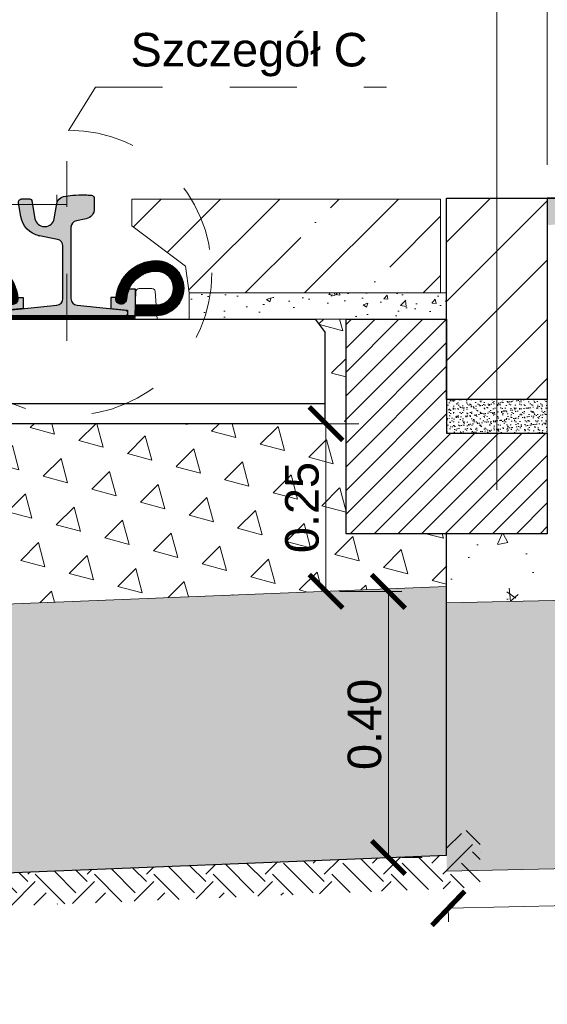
# Model space of a CAD drawing. Header units: feet. Extents: x 210.7 to 255.4, y -209.3 to -191.9.
# Tile 22 of 25: x 242.2 to 243, y -196.1 to -194.7. Entities that reach past the tile are written whole.
import ezdxf
from ezdxf.enums import TextEntityAlignment as Align

# ---------------------------------------------------------------- set-up
doc = ezdxf.new("R2010")
doc.units = ezdxf.units.FT
doc.header["$MEASUREMENT"] = 0
doc.header["$PDMODE"] = 34
doc.linetypes.add('DASHDOT2', pattern=[12.7, 6.35, -3.175, 0, -3.175])
doc.linetypes.add('DASHED2', pattern=[0.375, 0.25, -0.125])
for name, color, linetype, lineweight in [('Beton', 8, 'Continuous', 15), ('BETON kresk', 8, 'Continuous', 9), ('Geowłóknina', 160, 'Continuous', 30), ('Kruszywo stabilizacja cem', 58, 'Continuous', 15), ('M_PRZEKROJE CZERWONE', 1, 'Continuous', 40), ('M_szczegóły_hatch', 251, 'Continuous', 9), ('M_szczegóły_projektowane', 1, 'Continuous', 15), ('Miesz_niezw', 251, 'Continuous', 9), ('Mieszanka_niezw_0_315', 44, 'Continuous', 15), ('Opis', 7, 'Continuous', 15), ('Opis (wydruk czarny)', 7, 'Continuous', 15), ('oś-szyny', 1, 'DASHDOT2', 0), ('Podkład', 7, 'Continuous', 30), ('Podlew ciągły z poliuretanu', 1, 'Continuous', 9), ('Podsypka cementowo-piaskowa', 251, 'Continuous', 15), ('Podłoże gruntowe', 7, 'Continuous', 13), ('płyta EPT', 35, 'Continuous', 20), ('Sb3', 7, 'Continuous', 15), ('sb4', 7, 'Continuous', 15), ('Wymiar', 7, 'Continuous', 15)]:
    doc.layers.add(name, color=color, linetype=linetype, lineweight=lineweight)
for name, color, linetype in [('beton obram', 7, 'Continuous'), ('L-ka', 7, 'Continuous'), ('NAW-BITUM', 7, 'Continuous'), ('Podkadka sprężysta', 1, 'Continuous'), ('Szyna', 7, 'Continuous')]:
    doc.layers.add(name, color=color, linetype=linetype)
doc.layers.add('brudnopis', color=50, linetype='Continuous', lineweight=30, plot=False)
doc.styles.add('Opis_1_25', font='arial.ttf', dxfattribs={"height": 0.05})
doc.dimstyles.new('1_25_DK$0', dxfattribs={"dimtxt": 0.05, "dimasz": 0.05, "dimexe": 0.02, "dimexo": 0.05, "dimgap": 0.01, "dimtad": 1, "dimdec": 3, "dimzin": 3, "dimdsep": 46, "dimtxsty": 'Opis_1_25', "dimblk": 'ARCHTICK', "dimcen": 0.05, "dimclrd": 256, "dimclre": 256, "dimazin": 3, "dimtfac": 1, "dimtdec": 3, "dimtofl": 0, "dimtmove": 0, "dimatfit": 3, "dimldrblk": 'ARCHTICK', "dimfxl": 1, "dimfrac": 2, "dimtolj": 1, "dimtzin": 3, "dimlwd": -1, "dimlwe": -1, "dimarcsym": 0})
pattern_1 = [(105, (19.03730680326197, 5.139593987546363), (-0.07244443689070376, 0.01941142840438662), [0.03750000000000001, -0.03750000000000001]), (165, (19.03730680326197, 5.139593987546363), (-0.05303300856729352, -0.05303300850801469), [0.03750000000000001, -0.03750000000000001]), (45, (19.00108458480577, 5.149299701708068), (-0.01941142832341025, 0.07244443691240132), [0.03750000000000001, -0.03750000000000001])]
pattern_2 = [(49.99999999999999, (0, 0), (0.07172601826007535, -0.006275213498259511), [0.0075, -0.0825]), (355, (0, 0), (-0.0138751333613, 0.07521921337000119), [0.006, -0.066]), (100.45144446, (0.0059771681, -0.0005229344), (0.0578508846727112, 0.06894399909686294), [0.006374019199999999, -0.07011421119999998]), (46.18420000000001, (0, 0.02), (0.1067241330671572, -0.01655192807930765), [0.01125, -0.12375]), (96.63563549, (0.0088936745, 0.0186206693), (0.09346619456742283, 0.09741186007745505), [0.0095610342, -0.105171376]), (351.1841639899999, (0, 0.02), (0.09346619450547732, 0.09741186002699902), [0.009000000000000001, -0.0990000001]), (21, (0.01, 0.015), (0.05969070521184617, -0.04026188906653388), [0.0075, -0.0825]), (326.0000000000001, (0.01, 0.015), (0.02433153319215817, 0.0725150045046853), [0.006, -0.066]), (71.45144474, (0.0149742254, 0.0116448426), (0.08402223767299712, 0.03225311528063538), [0.006374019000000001, -0.0701142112]), (37.50000000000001, (0, 0), (0.001215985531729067, 0.03328938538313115), [0, -0.0652, 0, -0.067, 0, -0.06625]), (7.499999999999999, (0, 0), (0.02630695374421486, 0.03944117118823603), [0, -0.0382, 0, -0.0637, 0, -0.02525]), (327.5, (-0.0223, 0), (0.0533822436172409, -0.002255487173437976), [0, -0.025, 0, -0.078, 0, -0.1035]), (317.5, (-0.0323, 0), (0.05831861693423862, 0.01001049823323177), [0, -0.0325, 0, -0.0518, 0, -0.0735])]

# ---------------------------------------------------------------- blocks, each defined once
blk = doc.blocks.new('_ArchTick')
at = {"color": 0, "linetype": 'ByBlock', "lineweight": 0, "const_width": 0.15}
blk.add_lwpolyline([(-0.5, -0.5), (0.5, 0.5)], dxfattribs=at)
blk = doc.blocks.new('*D62')
at = {"layer": 'DEFPOINTS', "color": 0, "lineweight": 70, "transparency": 16777216}
for p in [(248.2391253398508, -193.7241860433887), (242.9935017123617, -194.9263177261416), (248.2391253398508, -195.0312257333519)]:
    blk.add_point(p, dxfattribs=at)
at = {"layer": 'Wymiar', "transparency": 16777216}
for p, q in [((242.9935017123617, -194.8763177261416), (242.9935017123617, -193.7041860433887)), ((248.2391253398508, -194.9812257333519), (248.2391253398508, -193.7041860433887)), ((242.9935017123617, -193.7241860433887), (248.2391253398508, -193.7241860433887))]:
    blk.add_line(p, q, dxfattribs=at)
at = {"layer": 'Wymiar', "transparency": 16777216, "xscale": 0.05, "yscale": 0.05, "zscale": 0.05, "rotation": 180}
blk.add_blockref('_ArchTick', (242.9935017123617, -193.7241860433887), dxfattribs=at)
at = {"layer": 'Wymiar', "transparency": 16777216, "xscale": 0.05, "yscale": 0.05, "zscale": 0.05}
blk.add_blockref('_ArchTick', (248.2391253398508, -193.7241860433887), dxfattribs=at)
at = {"layer": 'Wymiar', "color": 0, "transparency": 16777216, "insert": (245.6163135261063, -193.6818361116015), "char_height": 0.05, "attachment_point": 5, "style": 'Opis_1_25'}
blk.add_mtext('\\A1;jezdnia', dxfattribs=at)
blk = doc.blocks.new('*D63')
at = {"layer": 'DEFPOINTS', "color": 0, "transparency": 16777216}
for p in [(247.7372416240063, -195.8223891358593), (247.7384509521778, -195.8776245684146), (242.8448147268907, -195.9295042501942)]:
    blk.add_point(p, dxfattribs=at)
at = {"layer": 'Wymiar', "transparency": 16777216}
for p, q in [((242.8460240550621, -195.9847396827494), (247.7384509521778, -195.8776245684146)), ((247.7383360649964, -195.8723771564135), (247.7388887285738, -195.8976197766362)), ((242.8459091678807, -195.9794922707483), (242.8464618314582, -196.0047348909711))]:
    blk.add_line(p, q, dxfattribs=at)
at = {"layer": 'Wymiar', "transparency": 16777216, "xscale": 0.05, "yscale": 0.05, "zscale": 0.05}
for p, rotation in [((247.7384509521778, -195.8776245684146), 1.254237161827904), ((242.8460240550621, -195.9847396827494), 181.2542371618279)]:
    blk.add_blockref('_ArchTick', p, dxfattribs=dict(at, rotation=rotation))
at = {"layer": 'Wymiar', "color": 0, "transparency": 16777216, "insert": (245.2913105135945, -195.8888423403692), "char_height": 0.05, "attachment_point": 5, "rotation": 1.2542371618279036, "style": 'Opis_1_25'}
blk.add_mtext('\\A1;szer. wg sytuacji', dxfattribs=at)
blk = doc.blocks.new('PS-60R2-SB4-1800')
h = blk.add_hatch(color=251)
edge = h.paths.add_edge_path()
edge.add_arc((-64.85020978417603, 18.20540894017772), 4.499999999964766, 4.328325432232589, 24.187061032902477, ccw=False)
edge.add_arc((-59.5653256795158, 18.60540894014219), 0.8000000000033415, 184.3283254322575, 364.3283254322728)
edge.add_arc((-64.85020978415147, 18.2054089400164), 6.099999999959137, 4.328325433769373, 5.518464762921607)
edge.add_line((-58.77848170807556, 18.79202480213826), (-58.02596563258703, 18.79189964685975))
edge.add_line((-58.02596563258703, 18.79189964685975), (-58.01851709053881, 17.15335696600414))
edge.add_line((-58.01851709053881, 17.15335696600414), (-60.51127112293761, 16.90517299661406))
edge.add_line((-60.51127112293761, 16.90517299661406), (-60.51143550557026, 16.10521954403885))
edge.add_line((-60.51143550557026, 16.10521954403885), (-61.65020978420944, 16.1054089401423))
edge.add_line((-61.65020978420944, 16.1054089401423), (-61.70545377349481, 17.70880618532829))
edge.add_line((-61.70545377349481, 17.70880618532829), (-61.70506451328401, 20.04929525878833))
edge.add_line((-61.70506451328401, 20.04929525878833), (-60.74525279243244, 20.04913562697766))
h = blk.add_hatch(color=251)
edge = h.paths.add_edge_path()
edge.add_arc((-38.14976804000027, 18.20942884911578), 4.499999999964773, 155.8129389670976, 175.6716745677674)
edge.add_arc((-43.43465214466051, 18.60942884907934), 0.8000000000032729, 175.6716745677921, 355.6716745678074, ccw=False)
edge.add_arc((-38.14976804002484, 18.20942884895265), 6.099999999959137, 174.4815352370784, 175.6716745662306, ccw=False)
edge.add_line((-44.22149611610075, 18.7960447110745), (-44.97401219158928, 18.79591955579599))
edge.add_line((-44.97401219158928, 18.79591955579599), (-44.9814607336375, 17.15737687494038))
edge.add_line((-44.9814607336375, 17.15737687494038), (-42.4887067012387, 16.90919290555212))
edge.add_line((-42.4887067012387, 16.90919290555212), (-42.48854231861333, 16.10923945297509))
edge.add_line((-42.48854231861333, 16.10923945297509), (-41.34976803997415, 16.10942884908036))
edge.add_line((-41.34976803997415, 16.10942884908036), (-41.29452405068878, 17.71282609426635))
edge.add_line((-41.29452405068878, 17.71282609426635), (-41.2949133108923, 20.0533151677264))
edge.add_line((-41.2949133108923, 20.0533151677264), (-42.25472503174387, 20.05315553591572))
h = blk.add_hatch(color=251)
edge = h.paths.add_edge_path()
edge.add_arc((38.14985109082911, 18.20942884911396), 4.499999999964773, 4.328325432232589, 24.18706103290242, ccw=False)
edge.add_arc((43.43473519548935, 18.60942884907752), 0.8000000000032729, 184.3283254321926, 364.3283254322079)
edge.add_arc((38.14985109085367, 18.20942884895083), 6.099999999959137, 4.328325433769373, 5.518464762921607)
edge.add_line((44.22157916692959, 18.79604471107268), (44.97409524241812, 18.79591955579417))
edge.add_line((44.97409524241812, 18.79591955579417), (44.98154378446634, 17.15737687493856))
edge.add_line((44.98154378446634, 17.15737687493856), (42.48878975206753, 16.9091929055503))
edge.add_line((42.48878975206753, 16.9091929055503), (42.48862536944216, 16.10923945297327))
edge.add_line((42.48862536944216, 16.10923945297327), (41.34985109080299, 16.10942884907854))
edge.add_line((41.34985109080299, 16.10942884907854), (41.29460710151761, 17.71282609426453))
edge.add_line((41.29460710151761, 17.71282609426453), (41.29499636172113, 20.05331516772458))
edge.add_line((41.29499636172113, 20.05331516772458), (42.25480808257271, 20.0531555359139))
h = blk.add_hatch(color=251)
edge = h.paths.add_edge_path()
edge.add_arc((64.85029283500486, 18.2054089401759), 4.499999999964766, 155.8129389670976, 175.6716745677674)
edge.add_arc((59.56540873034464, 18.60540894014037), 0.8000000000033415, 175.6716745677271, 355.67167456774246, ccw=False)
edge.add_arc((64.85029283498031, 18.20540894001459), 6.099999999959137, 174.4815352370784, 175.6716745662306, ccw=False)
edge.add_line((58.77856475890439, 18.79202480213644), (58.02604868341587, 18.79189964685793))
edge.add_line((58.02604868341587, 18.79189964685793), (58.01860014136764, 17.15335696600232))
edge.add_line((58.01860014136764, 17.15335696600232), (60.51135417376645, 16.90517299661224))
edge.add_line((60.51135417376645, 16.90517299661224), (60.5115185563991, 16.10521954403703))
edge.add_line((60.5115185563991, 16.10521954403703), (61.65029283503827, 16.10540894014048))
edge.add_line((61.65029283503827, 16.10540894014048), (61.70553682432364, 17.70880618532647))
edge.add_line((61.70553682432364, 17.70880618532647), (61.70514756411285, 20.04929525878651))
edge.add_line((61.70514756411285, 20.04929525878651), (60.74533584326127, 20.04913562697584))
at = {"layer": 'Podkadka sprężysta'}
h = blk.add_hatch(dxfattribs=at)
h.set_pattern_fill('ANSI37', color=256, angle=0.009529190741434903, style=0)
h.set_pattern_definition([(45.00952919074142, (-51.49991694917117, 15.60774071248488), (-0.08840304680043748, 0.08837364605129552), []), (135.0095291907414, (-51.49991694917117, 15.60774071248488), (-0.08837364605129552, -0.08840304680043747), [])])
h.paths.add_polyline_path([(-61.63283859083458, 15.60605544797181), (-61.65020978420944, 16.1054089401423), (-41.34976803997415, 16.10942884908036), (-41.36699530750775, 15.60942597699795)])
h = blk.add_hatch(dxfattribs=at)
h.set_pattern_fill('ANSI37', color=256, scale=100, style=0)
h.set_pattern_definition([(134.9904708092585, (51.5, 15.60774071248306), (0.08840304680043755, 0.08837364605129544), []), (44.99047080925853, (51.5, 15.60774071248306), (0.08837364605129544, -0.08840304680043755), [])])
h.paths.add_polyline_path([(61.63292164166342, 15.60605544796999), (61.65029283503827, 16.10540894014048), (41.34985109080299, 16.10942884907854), (41.36707835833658, 15.60942597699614)])
at = {"layer": 'sb4'}
h = blk.add_hatch(dxfattribs=at)
h.set_pattern_fill('ANSI31', color=256, angle=0.009529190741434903, style=0)
h.set_pattern_definition([(134.9904708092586, (-92.79758262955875, -4.70838610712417), (0.08840304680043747, 0.08837364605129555), [])])
edge = h.paths.add_edge_path()
edge.add_line((-61.65020978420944, 16.1054089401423), (-64.85020978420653, 16.1054089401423))
edge.add_arc((-64.8502097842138, 20.20540894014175), 4.099999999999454, 90.00000000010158, 270.00000000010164, ccw=False)
edge.add_arc((-64.85020978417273, 18.20540894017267), 6.099999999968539, 4.328325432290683, 90.00000000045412, ccw=False)
edge.add_arc((-59.5653256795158, 18.60540894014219), 0.8000000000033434, -175.67167456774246, 4.328325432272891, ccw=False)
edge.add_arc((-64.85020978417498, 18.20540894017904), 4.499999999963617, 4.328325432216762, 90.00000000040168)
edge.add_arc((-64.85020978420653, 20.20540894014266), 2.5, 90, 270)
edge.add_line((-64.85020978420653, 17.70540894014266), (-61.70580229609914, 17.70347502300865))
edge.add_line((-61.70580229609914, 17.70347502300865), (-61.65020978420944, 16.1054089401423))
h = blk.add_hatch(dxfattribs=at)
h.set_pattern_fill('ANSI31', color=256, angle=0.009529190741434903, style=0)
h.set_pattern_definition([(45.00952919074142, (-10.20239519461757, -4.704366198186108), (-0.08840304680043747, 0.08837364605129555), [])])
edge = h.paths.add_edge_path()
edge.add_line((-41.34976803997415, 16.10942884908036), (-38.14976803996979, 16.10942884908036))
edge.add_arc((-38.14976803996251, 20.2094288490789), 4.099999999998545, 269.9999999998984, 449.9999999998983)
edge.add_arc((-38.14976804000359, 18.20942884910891), 6.099999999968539, 89.99999999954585, 175.6716745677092)
edge.add_arc((-43.43465214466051, 18.60942884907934), 0.8000000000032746, 175.6716745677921, 355.6716745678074)
edge.add_arc((-38.14976804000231, 18.20942884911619), 4.499999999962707, 89.9999999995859, 175.6716745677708, ccw=False)
edge.add_arc((-38.14976803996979, 20.2094288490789), 2.5, -90, 90, ccw=False)
edge.add_line((-38.14976803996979, 17.7094288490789), (-41.29470646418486, 17.70753173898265))
edge.add_line((-41.29470646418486, 17.70753173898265), (-41.34976803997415, 16.10942884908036))
h = blk.add_hatch(dxfattribs=at)
h.set_pattern_fill('ANSI31', color=256, angle=0.009529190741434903, style=0)
h.set_pattern_definition([(134.9904708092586, (10.2024782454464, -4.704366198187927), (0.08840304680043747, 0.08837364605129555), [])])
edge = h.paths.add_edge_path()
edge.add_line((41.34985109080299, 16.10942884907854), (38.14985109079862, 16.10942884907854))
edge.add_arc((38.14985109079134, 20.20942884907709), 4.099999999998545, 90.00000000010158, 270.00000000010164, ccw=False)
edge.add_arc((38.14985109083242, 18.20942884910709), 6.099999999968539, 4.328325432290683, 90.00000000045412, ccw=False)
edge.add_arc((43.43473519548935, 18.60942884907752), 0.8000000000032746, -175.67167456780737, 4.328325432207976, ccw=False)
edge.add_arc((38.14985109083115, 18.20942884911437), 4.499999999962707, 4.328325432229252, 90.00000000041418)
edge.add_arc((38.14985109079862, 20.20942884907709), 2.5, 90, 270)
edge.add_line((38.14985109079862, 17.70942884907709), (41.29478951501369, 17.70753173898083))
edge.add_line((41.29478951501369, 17.70753173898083), (41.34985109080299, 16.10942884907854))
h = blk.add_hatch(dxfattribs=at)
h.set_pattern_fill('ANSI31', color=256, angle=0.009529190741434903, style=0)
h.set_pattern_definition([(45.00952919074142, (92.79766568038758, -4.708386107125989), (-0.08840304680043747, 0.08837364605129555), [])])
edge = h.paths.add_edge_path()
edge.add_line((61.65029283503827, 16.10540894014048), (64.85029283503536, 16.10540894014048))
edge.add_arc((64.85029283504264, 20.20540894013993), 4.099999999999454, 269.9999999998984, 449.9999999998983)
edge.add_arc((64.85029283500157, 18.20540894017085), 6.099999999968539, 89.9999999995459, 175.6716745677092)
edge.add_arc((59.56540873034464, 18.60540894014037), 0.8000000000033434, 175.6716745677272, 355.6716745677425)
edge.add_arc((64.85029283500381, 18.20540894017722), 4.499999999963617, 89.99999999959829, 175.6716745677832, ccw=False)
edge.add_arc((64.85029283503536, 20.20540894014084), 2.5, -90, 90, ccw=False)
edge.add_line((64.85029283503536, 17.70540894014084), (61.70588534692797, 17.70347502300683))
edge.add_line((61.70588534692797, 17.70347502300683), (61.65029283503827, 16.10540894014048))
at = {"layer": 'Szyna'}
h = blk.add_hatch(color=256, dxfattribs=at)
edge = h.paths.add_edge_path()
edge.add_arc((-54.07513544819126, 32.0297057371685), 1.499999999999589, 180.0000026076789, 258.6900701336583)
edge.add_line((-54.36930958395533, 30.5588347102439), (-52.90401923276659, 30.26577670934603))
edge.add_arc((-53.10013532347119, 29.28519602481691), 0.9999999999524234, 2.595729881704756e-06, 78.69007012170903, ccw=False)
edge.add_line((-52.10013532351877, 29.28519607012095), (-52.10013483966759, 18.64498753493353))
edge.add_arc((-53.10013483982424, 18.64498748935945), 1.000000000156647, -84.2894042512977, 2.611202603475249e-06, ccw=False)
edge.add_line((-53.00063107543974, 17.64995030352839), (-60.22998587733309, 16.92701449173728))
edge.add_arc((-60.20013474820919, 16.62850333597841), 0.3000000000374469, 95.71059571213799, 180.0000025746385)
edge.add_line((-60.50013474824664, 16.62850332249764), (-60.5001347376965, 16.3999995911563))
edge.add_arc((-60.20013473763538, 16.39999960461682), 0.3000000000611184, 180.0000025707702, 270.0000025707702)
edge.add_line((-60.20013472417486, 16.09999960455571), (-42.80013472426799, 16.1000003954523))
edge.add_arc((-42.80013473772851, 16.40000039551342), 0.3000000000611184, 270.0000025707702, 360.0000025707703)
edge.add_line((-42.50013473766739, 16.40000040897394), (-42.50013474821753, 16.62850414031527))
edge.add_arc((-42.80013474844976, 16.62850412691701), 0.3000000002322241, 2.558879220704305e-06, 84.28940942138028)
edge.add_line((-42.77028364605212, 16.92701528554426), (-49.99963851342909, 17.64995044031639))
edge.add_arc((-49.90013483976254, 18.64498763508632), 1.000000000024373, 180.0000026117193, 264.28940947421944, ccw=False)
edge.add_line((-50.90013483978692, 18.64498758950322), (-50.90013519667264, 26.49519612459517))
edge.add_arc((-49.90013519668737, 26.49519617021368), 0.9999999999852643, 101.30993508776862, 180.0000026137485, ccw=False)
edge.add_line((-50.0962513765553, 27.47577683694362), (-47.38879003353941, 28.0172692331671))
edge.add_arc((-48.07519666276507, 31.44930156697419), 3.500000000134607, 281.3099350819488, 350.5376803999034)
edge.add_line((-44.6228179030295, 30.87390526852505), (-44.28216873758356, 32.91780083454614))
edge.add_arc((-44.77536570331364, 33.00000030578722), 0.5000000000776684, 350.5376803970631, 450.000002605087)
edge.add_line((-44.77536572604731, 33.50000030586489), (-45.99262867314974, 33.50000025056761))
edge.add_arc((-45.99262865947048, 33.20000025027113), 0.3000000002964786, 90.00000261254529, 170.5376804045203)
edge.add_line((-46.28854683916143, 33.24931993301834), (-46.7379117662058, 30.55312961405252))
edge.add_arc((-48.09913539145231, 30.78000015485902), 1.380000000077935, 270.0000025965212, 350.5376803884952, ccw=False)
edge.add_line((-48.09913532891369, 29.40000015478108), (-48.25113532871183, 29.40000014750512))
edge.add_arc((-48.2511353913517, 30.78000014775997), 1.380000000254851, 189.4623248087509, 270.00000260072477, ccw=False)
edge.add_line((-49.61235899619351, 30.55312948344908), (-49.98892671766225, 32.81253518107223))
edge.add_arc((-51.27123880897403, 32.59881643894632), 1.300000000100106, 9.462324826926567, 76.81804508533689)
edge.add_arc((-52.79913517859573, 26.07535626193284), 7.999999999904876, 76.81804506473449, 86.81323531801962)
edge.add_arc((-54.02213417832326, 4.109376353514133), 29.99999999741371, 86.81323532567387, 90.3828454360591)
edge.add_arc((-54.16913517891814, 26.10888522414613), 8.000000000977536, 90.38284543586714, 96.93827769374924)
edge.add_arc((-55.07513551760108, 33.55396167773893), 0.500000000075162, 96.93827769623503, 180.000002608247)
edge.add_line((-55.57513551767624, 33.55396165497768), (-55.57513544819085, 32.02970566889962))
h = blk.add_hatch(color=256, dxfattribs=at)
edge = h.paths.add_edge_path()
edge.add_arc((54.0752184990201, 32.02970573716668), 1.499999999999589, 281.30992986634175, 359.99999739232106, ccw=False)
edge.add_line((54.36939263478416, 30.55883471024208), (52.90410228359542, 30.26577670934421))
edge.add_arc((53.10021837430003, 29.28519602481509), 0.9999999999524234, 101.3099298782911, 179.99999740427)
edge.add_line((52.10021837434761, 29.28519607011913), (52.10021789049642, 18.64498753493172))
edge.add_arc((53.10021789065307, 18.64498748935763), 1.000000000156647, 179.9999973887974, 264.2894042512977)
edge.add_line((53.00071412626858, 17.64995030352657), (60.23006892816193, 16.92701449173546))
edge.add_arc((60.20021779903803, 16.62850333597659), 0.3000000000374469, -2.574638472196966e-06, 84.289404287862, ccw=False)
edge.add_line((60.50021779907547, 16.62850332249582), (60.50021778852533, 16.39999959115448))
edge.add_arc((60.20021778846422, 16.399999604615), 0.3000000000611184, 269.9999974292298, 359.9999974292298, ccw=False)
edge.add_line((60.20021777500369, 16.09999960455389), (42.80021777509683, 16.10000039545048))
edge.add_arc((42.80021778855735, 16.4000003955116), 0.3000000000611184, 179.9999974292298, 269.9999974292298, ccw=False)
edge.add_line((42.50021778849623, 16.40000040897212), (42.50021779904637, 16.62850414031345))
edge.add_arc((42.80021779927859, 16.62850412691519), 0.3000000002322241, 95.71059057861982, 179.9999974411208, ccw=False)
edge.add_line((42.77036669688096, 16.92701528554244), (49.99972156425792, 17.64995044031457))
edge.add_arc((49.90021789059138, 18.6449876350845), 1.000000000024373, 275.7105905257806, 359.9999973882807)
edge.add_line((50.90021789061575, 18.6449875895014), (50.90021824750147, 26.49519612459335))
edge.add_arc((49.90021824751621, 26.49519617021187), 0.9999999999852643, 359.9999973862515, 438.6900649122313)
edge.add_line((50.09633442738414, 27.4757768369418), (47.38887308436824, 28.01726923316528))
edge.add_arc((48.0752797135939, 31.44930156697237), 3.500000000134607, 189.4623196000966, 258.69006491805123, ccw=False)
edge.add_line((44.62290095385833, 30.87390526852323), (44.2822517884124, 32.91780083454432))
edge.add_arc((44.77544875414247, 33.0000003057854), 0.5000000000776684, 89.99999739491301, 189.4623196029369, ccw=False)
edge.add_line((44.77544877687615, 33.50000030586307), (45.99271172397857, 33.50000025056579))
edge.add_arc((45.99271171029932, 33.20000025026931), 0.3000000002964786, 9.462319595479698, 89.99999738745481, ccw=False)
edge.add_line((46.28862988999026, 33.24931993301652), (46.73799481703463, 30.5531296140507))
edge.add_arc((48.09921844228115, 30.7800001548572), 1.380000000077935, 189.4623196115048, 269.9999974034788)
edge.add_line((48.09921837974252, 29.40000015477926), (48.25121837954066, 29.40000014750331))
edge.add_arc((48.25121844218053, 30.78000014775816), 1.380000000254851, 269.9999973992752, 350.5376751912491)
edge.add_line((49.61244204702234, 30.55312948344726), (49.98900976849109, 32.81253518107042))
edge.add_arc((51.27132185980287, 32.5988164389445), 1.300000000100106, 103.1819549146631, 170.5376751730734, ccw=False)
edge.add_arc((52.79921822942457, 26.07535626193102), 7.999999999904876, 93.18676468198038, 103.18195493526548, ccw=False)
edge.add_arc((54.02221722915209, 4.109376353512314), 29.99999999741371, 89.61715456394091, 93.18676467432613, ccw=False)
edge.add_arc((54.16921822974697, 26.10888522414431), 8.000000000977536, 83.06172230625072, 89.61715456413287, ccw=False)
edge.add_arc((55.07521856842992, 33.55396167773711), 0.500000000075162, -2.6082469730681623e-06, 83.06172230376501, ccw=False)
edge.add_line((55.57521856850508, 33.55396165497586), (55.57521849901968, 32.0297056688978))
for p, q in [((-60.51162242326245, 16.90321591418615), (-60.51145789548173, 16.10624195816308)), ((-42.4887067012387, 16.90919290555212), (-42.48854231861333, 16.10923945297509)), ((42.48878975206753, 16.9091929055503), (42.48862536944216, 16.10923945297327)), ((60.51170547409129, 16.90321591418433), (60.51154094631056, 16.10624195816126)), ((-61.63283859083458, 15.60605544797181), (-64.95012177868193, 15.60550373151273))]:
    blk.add_line(p, q)
for points in [[(-60.74525279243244, 20.04913562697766, -0.08686759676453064), (-60.36304403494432, 18.54503158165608, 1.000000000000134), (-58.76760732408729, 18.66578629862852, 0.005193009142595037), (-58.77848170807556, 18.79202480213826), (-58.02596563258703, 18.79189964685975), (-58.01851709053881, 17.15335696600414), (-60.51127112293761, 16.90517299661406), (-60.51143550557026, 16.10521954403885), (-61.65020978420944, 16.1054089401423), (-61.70545377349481, 17.70880618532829), (-61.70506451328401, 20.04929525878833)], [(-42.25472503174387, 20.05315553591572, 0.08686759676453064), (-42.63693378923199, 18.54905149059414, -1.000000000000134), (-44.23237050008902, 18.66980620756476, -0.005193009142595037), (-44.22149611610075, 18.7960447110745), (-44.97401219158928, 18.79591955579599), (-44.9814607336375, 17.15737687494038), (-42.4887067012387, 16.90919290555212), (-42.48854231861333, 16.10923945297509), (-41.34976803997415, 16.10942884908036), (-41.29452405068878, 17.71282609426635), (-41.2949133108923, 20.0533151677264)], [(42.25480808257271, 20.0531555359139, -0.08686759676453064), (42.63701684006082, 18.54905149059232, 1.000000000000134), (44.23245355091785, 18.66980620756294, 0.005193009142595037), (44.22157916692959, 18.79604471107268), (44.97409524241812, 18.79591955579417), (44.98154378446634, 17.15737687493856), (42.48878975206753, 16.9091929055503), (42.48862536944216, 16.10923945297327), (41.34985109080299, 16.10942884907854), (41.29460710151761, 17.71282609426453), (41.29499636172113, 20.05331516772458)], [(60.74533584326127, 20.04913562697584, 0.08686759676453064), (60.36312708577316, 18.54503158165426, -1.000000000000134), (58.76769037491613, 18.6657862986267, -0.005193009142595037), (58.77856475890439, 18.79202480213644), (58.02604868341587, 18.79189964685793), (58.01860014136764, 17.15335696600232), (60.51135417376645, 16.90517299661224), (60.5115185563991, 16.10521954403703), (61.65029283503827, 16.10540894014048), (61.70553682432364, 17.70880618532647), (61.70514756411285, 20.04929525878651)]]:
    blk.add_lwpolyline(points, format="xyb", close=True)
at = {"layer": 'brudnopis', "lineweight": 0, "ltscale": 5}
for p, q in [((-49.97017078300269, 32.69999960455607), (-49.97017078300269, 34.10870663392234)), ((49.97025383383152, 32.69999960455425), (49.97025383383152, 34.10870663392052)), ((-51.50000000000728, 32.69999960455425), (51.50008305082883, 32.69999960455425))]:
    blk.add_line(p, q, dxfattribs=at)
at = {"layer": 'oś-szyny', "ltscale": 0.002}
for p, q in [((-51.5, 12.34887240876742), (-51.5, 39.15927775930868)), ((51.50008305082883, 12.3488724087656), (51.50008305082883, 39.15927775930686))]:
    blk.add_line(p, q, dxfattribs=at)
at = {"layer": 'Podkadka sprężysta'}
for points in [[(-61.63283859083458, 15.60605544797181), (-61.65020978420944, 16.1054089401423), (-41.34976803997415, 16.10942884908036), (-41.36699530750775, 15.60942597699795)], [(61.63292164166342, 15.60605544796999), (61.65029283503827, 16.10540894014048), (41.34985109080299, 16.10942884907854), (41.36707835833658, 15.60942597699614)]]:
    blk.add_lwpolyline(points, close=True, dxfattribs=at)
at = {"layer": 'Podkład', "ltscale": 5}
for p, q in [((-88.5, 15.60000000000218), (-90, 13.60000000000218)), ((88.50000000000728, 15.60000000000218), (-88.49999999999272, 15.60000000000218)), ((-10, 15.60000000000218), (-10, 1.818989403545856e-12)), ((-3, 1.818989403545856e-12), (-10, 15.60000000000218)), ((0, 15.60000000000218), (0, 1.818989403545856e-12)), ((0, 15.60000000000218), (0, 1.818989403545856e-12)), ((3, 1.818989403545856e-12), (10, 15.60000000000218)), ((10, 15.60000000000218), (10, 1.818989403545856e-12)), ((88.5, 15.60000000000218), (90, 13.60000000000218)), ((-90, 1.818989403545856e-12), (-90, 13.60000000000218)), ((90, 1.818989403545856e-12), (90, 13.60000000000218)), ((-10, 3.000000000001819), (-90, 3.000000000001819)), ((10, 3.000000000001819), (89.99999999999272, 3.000000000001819)), ((-89.99999999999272, 0), (89.99999999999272, 1.818989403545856e-12))]:
    blk.add_line(p, q, dxfattribs=at)
at = {"layer": 'Sb3'}
for points in [[(-61.63283859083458, 15.60605544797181), (-61.77465327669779, 19.6826699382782, 0.4041133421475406), (-62.27443416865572, 20.1652867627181), (-64.16259709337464, 20.16497273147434, 0.3936855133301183), (-64.6612744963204, 19.70015658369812), (-64.95012177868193, 15.60550373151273)], [(61.63292164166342, 15.60605544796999), (61.77473632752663, 19.68266993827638, -0.4041133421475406), (62.27451721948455, 20.16528676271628), (64.16268014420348, 20.16497273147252, -0.3936855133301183), (64.66135754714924, 19.7001565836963), (64.95020482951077, 15.60550373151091)]]:
    blk.add_lwpolyline(points, format="xyb", close=True, dxfattribs=at)
for points in [[(-41.36699530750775, 15.60942597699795), (-41.22653663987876, 19.68608741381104, -0.4041133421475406), (-40.72691630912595, 20.16887045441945), (-38.8387533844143, 20.16918448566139, -0.3936855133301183), (-38.33992139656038, 19.70453423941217), (-38.04971211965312, 15.60997769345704), (-41.36699530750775, 15.60942597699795)], [(41.36707835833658, 15.60942597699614), (41.22661969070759, 19.68608741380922, 0.4041133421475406), (40.72699935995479, 20.16887045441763), (38.83883643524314, 20.16918448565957, 0.3936855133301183), (38.34000444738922, 19.70453423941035), (38.04979517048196, 15.60997769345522), (41.36707835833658, 15.60942597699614)]]:
    blk.add_lwpolyline(points, format="xyb", dxfattribs=at)
at = {"layer": 'sb4'}
for points in [[(-61.65020978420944, 16.1054089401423), (-64.85020978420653, 16.1054089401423, -1), (-64.85020978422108, 24.30540894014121, -0.3922565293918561), (-58.76760732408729, 18.66578629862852, -1.000000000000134), (-60.36304403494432, 18.54503158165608, 0.3922565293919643), (-64.85020978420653, 22.70540894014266, 0.9999999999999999), (-64.85020978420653, 17.70540894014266), (-61.70580229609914, 17.70347502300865)], [(-41.34976803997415, 16.10942884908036), (-38.14976803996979, 16.10942884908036, 1), (-38.14976803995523, 24.30942884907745, 0.3922565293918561), (-44.23237050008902, 18.66980620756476, 1.000000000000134), (-42.63693378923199, 18.54905149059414, -0.3922565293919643), (-38.14976803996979, 22.7094288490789, -0.9999999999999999), (-38.14976803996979, 17.7094288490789), (-41.29470646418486, 17.70753173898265)], [(41.34985109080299, 16.10942884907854), (38.14985109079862, 16.10942884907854, -1), (38.14985109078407, 24.30942884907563, -0.3922565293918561), (44.23245355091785, 18.66980620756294, -1.000000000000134), (42.63701684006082, 18.54905149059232, 0.3922565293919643), (38.14985109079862, 22.70942884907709, 0.9999999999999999), (38.14985109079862, 17.70942884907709), (41.29478951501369, 17.70753173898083)], [(61.65029283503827, 16.10540894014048), (64.85029283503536, 16.10540894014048, 1), (64.85029283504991, 24.30540894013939, 0.3922565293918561), (58.76769037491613, 18.6657862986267, 1.000000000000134), (60.36312708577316, 18.54503158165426, -0.3922565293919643), (64.85029283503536, 22.70540894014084, -0.9999999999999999), (64.85029283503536, 17.70540894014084), (61.70588534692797, 17.70347502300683)]]:
    blk.add_lwpolyline(points, format="xyb", close=True, dxfattribs=at)
for points in [[(-61.70527135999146, 17.70351183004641), (-61.65020978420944, 16.1054089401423)], [(-41.29470646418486, 17.70753173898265), (-41.34976803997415, 16.10942884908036)]]:
    blk.add_lwpolyline(points, dxfattribs=at)
at = {"layer": 'Szyna'}
for points in [[(-55.57513544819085, 32.02970566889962, 0.3575107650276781), (-54.36930958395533, 30.5588347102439), (-52.90401923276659, 30.26577670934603, -0.3575107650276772), (-52.10013532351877, 29.28519607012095), (-52.10013483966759, 18.64498753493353, -0.3853135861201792), (-53.00063107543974, 17.64995030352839), (-60.22998587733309, 16.92701449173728, 0.3853135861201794), (-60.50013474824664, 16.62850332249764), (-60.5001347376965, 16.3999995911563, 0.414213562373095), (-60.20013472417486, 16.09999960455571), (-42.80013472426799, 16.1000003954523, 0.414213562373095), (-42.50013473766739, 16.40000040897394), (-42.50013474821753, 16.62850414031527, 0.3853135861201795), (-42.77028364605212, 16.92701528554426), (-49.99963851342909, 17.64995044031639, -0.385313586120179), (-50.90013483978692, 18.64498758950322), (-50.90013519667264, 26.49519612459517, -0.357510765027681), (-50.0962513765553, 27.47577683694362), (-47.38879003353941, 28.0172692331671, 0.3115981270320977), (-44.6228179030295, 30.87390526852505), (-44.28216873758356, 32.91780083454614, 0.4634545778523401), (-44.77536572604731, 33.50000030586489), (-45.99262867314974, 33.50000025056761, 0.3666293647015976), (-46.28854683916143, 33.24931993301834), (-46.7379117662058, 30.55312961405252, -0.3666293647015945), (-48.09913532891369, 29.40000015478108), (-48.25113532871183, 29.40000014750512, -0.3666293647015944), (-49.61235899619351, 30.55312948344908), (-49.98892671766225, 32.81253518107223), (-49.98892671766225, 32.81253518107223, 0.3026593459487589), (-50.97478130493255, 33.86456244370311, 0.04363991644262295), (-52.35440826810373, 34.06298532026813, 0.01557662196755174), (-54.22259008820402, 34.10870663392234), (-54.22259008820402, 34.10870663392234, 0.02861127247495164), (-55.13553554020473, 34.05030010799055, 0.3791741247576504), (-55.57513551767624, 33.55396165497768)], [(55.57521849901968, 32.0297056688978, -0.3575107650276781), (54.36939263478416, 30.55883471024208), (52.90410228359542, 30.26577670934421, 0.3575107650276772), (52.10021837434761, 29.28519607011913), (52.10021789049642, 18.64498753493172, 0.3853135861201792), (53.00071412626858, 17.64995030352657), (60.23006892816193, 16.92701449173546, -0.3853135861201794), (60.50021779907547, 16.62850332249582), (60.50021778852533, 16.39999959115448, -0.414213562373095), (60.20021777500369, 16.09999960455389), (42.80021777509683, 16.10000039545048, -0.414213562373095), (42.50021778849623, 16.40000040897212), (42.50021779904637, 16.62850414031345, -0.3853135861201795), (42.77036669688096, 16.92701528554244), (49.99972156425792, 17.64995044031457, 0.385313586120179), (50.90021789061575, 18.6449875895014), (50.90021824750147, 26.49519612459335, 0.357510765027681), (50.09633442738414, 27.4757768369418), (47.38887308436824, 28.01726923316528, -0.3115981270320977), (44.62290095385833, 30.87390526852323), (44.2822517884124, 32.91780083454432, -0.4634545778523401), (44.77544877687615, 33.50000030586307), (45.99271172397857, 33.50000025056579, -0.3666293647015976), (46.28862988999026, 33.24931993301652), (46.73799481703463, 30.5531296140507, 0.3666293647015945), (48.09921837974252, 29.40000015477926), (48.25121837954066, 29.40000014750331, 0.3666293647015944), (49.61244204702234, 30.55312948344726), (49.98900976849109, 32.81253518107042), (49.98900976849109, 32.81253518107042, -0.3026593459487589), (50.97486435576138, 33.86456244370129, -0.04363991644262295), (52.35449131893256, 34.06298532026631, -0.01557662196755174), (54.22267313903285, 34.10870663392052), (54.22267313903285, 34.10870663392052, -0.02861127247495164), (55.13561859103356, 34.05030010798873, -0.3791741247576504), (55.57521856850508, 33.55396165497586)]]:
    blk.add_lwpolyline(points, format="xyb", close=True, dxfattribs=at)
blk = doc.blocks.new('*D70')
at = {"layer": 'DEFPOINTS', "color": 0, "lineweight": 70, "transparency": 16777216}
for p in [(242.6625973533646, -195.2623177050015), (242.6625973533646, -195.5123177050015), (242.6636299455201, -195.5123177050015)]:
    blk.add_point(p, dxfattribs=at)
at = {"layer": 'Wymiar', "transparency": 16777216}
for p, q in [((242.6636299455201, -195.2623177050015), (242.6636299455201, -195.5123177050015)), ((242.7125973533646, -195.2623177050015), (242.6836299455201, -195.2623177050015)), ((242.7125973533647, -195.5123177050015), (242.6836299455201, -195.5123177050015))]:
    blk.add_line(p, q, dxfattribs=at)
at = {"layer": 'Wymiar', "transparency": 16777216, "xscale": 0.05, "yscale": 0.05, "zscale": 0.05}
for p, rotation in [((242.6636299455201, -195.2623177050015), 90), ((242.6636299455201, -195.5123177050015), 270)]:
    blk.add_blockref('_ArchTick', p, dxfattribs=dict(at, rotation=rotation))
at = {"layer": 'Wymiar', "color": 0, "transparency": 16777216, "insert": (242.6281012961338, -195.3873177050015), "char_height": 0.05, "attachment_point": 5, "rotation": 90, "style": 'Opis_1_25'}
blk.add_mtext('\\A1;0.25', dxfattribs=at)
blk = doc.blocks.new('*D68')
at = {"layer": 'DEFPOINTS', "color": 0, "transparency": 16777216}
for p in [(242.6625973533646, -195.5123177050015), (242.7567900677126, -195.9089440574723), (242.7567900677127, -195.9089440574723)]:
    blk.add_point(p, dxfattribs=at)
at = {"layer": 'Wymiar', "transparency": 16777216}
for p, q in [((242.7125973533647, -195.5123177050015), (242.7767900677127, -195.5123177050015)), ((242.7567900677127, -195.5123177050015), (242.7567900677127, -195.9089440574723)), ((242.8067900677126, -195.9089440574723), (242.7767900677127, -195.9089440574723))]:
    blk.add_line(p, q, dxfattribs=at)
at = {"layer": 'Wymiar', "transparency": 16777216, "xscale": 0.05, "yscale": 0.05, "zscale": 0.05}
for p, rotation in [((242.7567900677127, -195.5123177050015), 90), ((242.7567900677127, -195.9089440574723), 270)]:
    blk.add_blockref('_ArchTick', p, dxfattribs=dict(at, rotation=rotation))
at = {"layer": 'Wymiar', "color": 0, "transparency": 16777216, "insert": (242.7212614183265, -195.710630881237), "char_height": 0.05, "attachment_point": 5, "rotation": 90, "style": 'Opis_1_25'}
blk.add_mtext('\\A1;0.40', dxfattribs=at)
blk = doc.blocks.new('EPT2')
at = {"layer": 'płyta EPT'}
h = blk.add_hatch(dxfattribs=at)
h.set_pattern_fill('ANSI35', color=256, scale=0.5, style=0)
h.set_pattern_definition([(45, (0, 0), (-0.08838834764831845, 0.08838834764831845), []), (45, (0.0883883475, 0), (-0.08838834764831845, 0.08838834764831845), [0.15625, -0.03125, 0, -0.03125])])
h.paths.add_polyline_path([(-0.3750000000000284, 0), (-0.3800000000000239, 0.03999999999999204), (-0.460000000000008, 0.0999999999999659), (-0.460000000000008, 0.1399999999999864), (0, 0.1399999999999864), (0, 0)])
blk.add_lwpolyline([(-0.460000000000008, 0.0999999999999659), (-0.3800000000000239, 0.03999999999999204), (-0.3750000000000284, 0), (0, 0), (0, 0.1399999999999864), (-0.460000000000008, 0.1399999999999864), (-0.460000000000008, 0.0999999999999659), (-0.460000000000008, 0.1399999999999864)], dxfattribs=at)

msp = doc.modelspace()

# ---------------------------------------------------------------- hatches: boundary and pattern name
at = {"layer": 'Beton'}
h = msp.add_hatch(dxfattribs=at)
h.set_pattern_fill('ANSI31', color=256, scale=0.2, style=0)
h.set_pattern_definition([(45, (-41.79114416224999, -36.38466810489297), (-0.01767766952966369, 0.01767766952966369), [])])
h.paths.add_polyline_path([(242.9935017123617, -195.4263177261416), (242.6935017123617, -195.4263177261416), (242.6935017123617, -195.1063177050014), (242.8435017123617, -195.1063177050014), (242.8435017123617, -195.2763177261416), (242.9935017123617, -195.2763177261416)])
at = {"layer": 'BETON kresk'}
h = msp.add_hatch(dxfattribs=at)
h.set_pattern_fill('ANSI31', color=256, scale=0.5)
h.set_pattern_definition([(45, (28.40061483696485, 9.172730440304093), (-0.04419417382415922, 0.04419417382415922), [])])
h.paths.add_polyline_path([(242.8435017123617, -195.2263177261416), (242.9935017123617, -195.2263177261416), (242.9935017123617, -194.9263177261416), (242.8435017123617, -194.9263177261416)])
at = {"layer": 'Kruszywo stabilizacja cem'}
h = msp.add_hatch(dxfattribs=at)
h.set_pattern_fill('AR-CONC', color=256, scale=0.001, angle=45)
h.set_pattern_definition([(94.99999999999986, (-1420.726192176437, -1047.854507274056), (0.1400946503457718, 0.1175533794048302), [0.01904999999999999, -0.20955]), (40.00000000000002, (-1420.726192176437, -1047.854507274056), (-0.1600184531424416, 0.1101767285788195), [0.01524, -0.16764058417]), (145.4514447, (-1420.714517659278, -1047.844711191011), (-0.0199237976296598, 0.2277301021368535), [0.0161900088, -0.1780902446]), (91.18419999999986, (-1420.762113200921, -1047.818586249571), (0.2214102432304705, 0.1619534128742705), [0.02857499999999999, -0.3143249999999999]), (141.63555761, (-1420.743662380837, -1047.805090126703), (-0.007086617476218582, 0.3428267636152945), [0.02428502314, -0.26713560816]), (36.18415117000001, (-1420.762113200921, -1047.818586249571), (-0.007086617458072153, 0.3428267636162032), [0.02285996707, -0.25145973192]), (66, (-1420.735172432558, -1047.80960599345), (0.1795199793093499, 0.03489514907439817), [0.01904999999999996, -0.2095499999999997]), (11.00000000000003, (-1420.735172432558, -1047.80960599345), (-0.08653992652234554, 0.1739411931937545), [0.01524, -0.16764]), (116.451445, (-1420.72021243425, -1047.806698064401), (0.09298005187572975, 0.2088363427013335), [0.0161900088, -0.1780899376]), (82.50000000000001, (-1420.726192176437, -1047.854507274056), (-0.0576054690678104, 0.06197341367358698), [0, -0.1656079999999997, 0, -0.1701799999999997, 0, -0.1682749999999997]), (52.49999999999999, (-1420.726192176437, -1047.854507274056), (-0.02358972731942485, 0.1180870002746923), [0, -0.09702799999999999, 0, -0.161798, 0, -0.06413500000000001]), (12.5, (-1420.766244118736, -1047.894559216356), (0.09992786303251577, 0.09182619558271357), [0, -0.0635, 0, -0.19812, 0, -0.26289]), (2.499999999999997, (-1420.784204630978, -1047.912519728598), (0.08676390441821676, 0.1227223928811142), [0, -0.08255, 0, -0.131572, 0, -0.18669])])
h.paths.add_polyline_path([(244.9902879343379, -195.2423921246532), (242.9979734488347, -195.2860119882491), (242.9935017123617, -195.4263177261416), (242.8435017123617, -195.4263919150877), (242.8435017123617, -195.5294371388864), (244.9942279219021, -195.4823489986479)])
at = {"layer": 'M_szczegóły_hatch'}
h = msp.add_hatch(color=256, dxfattribs=at)
h.dxf.hatch_style = 1
h.paths.add_polyline_path([(247.7397945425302, -194.862117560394), (247.7381314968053, -194.8224384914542), (242.9935017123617, -194.9263177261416), (242.9935077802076, -194.9659967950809)])
at = {"layer": 'Miesz_niezw'}
h = msp.add_hatch(dxfattribs=at)
h.set_pattern_fill('TRIANG', color=256, scale=0.2, angle=45)
h.set_pattern_definition(pattern_1)
h.paths.add_polyline_path([(242.6475973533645, -195.1063177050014), (242.6625973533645, -195.1263177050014), (242.6625973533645, -195.2623177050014), (242.6935017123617, -195.2623177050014), (242.6935017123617, -195.1063918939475)])
h = msp.add_hatch(dxfattribs=at)
h.set_pattern_fill('TRIANG', color=256, scale=0.2, angle=45)
h.set_pattern_definition(pattern_1)
h.paths.add_polyline_path([(240.5635017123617, -195.2623918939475), (240.5635017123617, -195.4263177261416), (240.4135017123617, -195.4263177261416), (240.4135017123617, -195.9112806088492), (240.7131907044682, -195.9112806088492), (240.8216321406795, -195.585956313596), (242.8435017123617, -195.505081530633), (242.8435017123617, -195.4263177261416), (242.6935017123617, -195.4263177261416), (242.6935017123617, -195.2623177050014)])
at = {"layer": 'Mieszanka_niezw_0_315', "ltscale": 10}
h = msp.add_hatch(dxfattribs=at)
h.set_pattern_fill('AR-CONC', color=256, scale=0.01, style=0)
h.set_pattern_definition(pattern_2)
h.paths.add_polyline_path([(242.4595024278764, -195.0673918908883), (242.4595024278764, -195.1063177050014), (242.8435017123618, -195.1063177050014), (242.8435017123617, -195.0673918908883)])
h = msp.add_hatch(dxfattribs=at)
h.set_pattern_fill('AR-CONC', color=256, scale=0.01, style=0)
h.set_pattern_definition([(49.99999999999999, (0, -0.06000000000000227), (0.07172601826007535, -0.006275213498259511), [0.0075, -0.0825]), (355, (0, -0.06000000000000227), (-0.0138751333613, 0.07521921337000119), [0.006, -0.066]), (100.45144446, (0.0059771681, -0.06052293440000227), (0.0578508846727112, 0.06894399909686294), [0.006374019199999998, -0.07011421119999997]), (46.18420000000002, (0, -0.04000000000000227), (0.1067241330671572, -0.01655192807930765), [0.01125, -0.12375]), (96.63563549, (0.0088936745, -0.04137933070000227), (0.09346619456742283, 0.09741186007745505), [0.0095610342, -0.105171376]), (351.1841639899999, (0, -0.04000000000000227), (0.09346619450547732, 0.09741186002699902), [0.009000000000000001, -0.0990000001]), (21, (0.01, -0.04500000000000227), (0.05969070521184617, -0.04026188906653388), [0.0075, -0.0825]), (326.0000000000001, (0.01, -0.04500000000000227), (0.02433153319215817, 0.0725150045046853), [0.006, -0.066]), (71.45144474, (0.0149742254, -0.04835515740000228), (0.08402223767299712, 0.03225311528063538), [0.006374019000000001, -0.0701142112]), (37.50000000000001, (0, -0.06000000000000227), (0.001215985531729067, 0.03328938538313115), [0, -0.0652, 0, -0.067, 0, -0.06625]), (7.499999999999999, (0, -0.06000000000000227), (0.02630695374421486, 0.03944117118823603), [0, -0.0382, 0, -0.0637, 0, -0.02525]), (327.5, (-0.0223, -0.06000000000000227), (0.0533822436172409, -0.002255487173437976), [0, -0.025, 0, -0.078, 0, -0.1035]), (317.5, (-0.0323, -0.06000000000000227), (0.05831861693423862, 0.01001049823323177), [0, -0.0325, 0, -0.0518, 0, -0.0735])])
h.paths.add_polyline_path([(244.4943477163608, -195.4932934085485), (242.8435017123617, -195.5294371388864), (242.8435017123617, -195.9295329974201), (243.99326819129, -195.9043599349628), (244.4943477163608, -195.8933892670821)])
h = msp.add_hatch(dxfattribs=at)
h.set_pattern_fill('AR-CONC', color=256, scale=0.01, style=0)
h.set_pattern_definition(pattern_2)
h.paths.add_polyline_path([(240.6863889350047, -195.9917601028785), (240.8216321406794, -195.5860305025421), (242.8435017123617, -195.5051557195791), (242.8435017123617, -195.9054755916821)])
at = {"layer": 'Podsypka cementowo-piaskowa'}
h = msp.add_hatch(dxfattribs=at)
h.set_pattern_fill('AR-SAND', color=4, scale=0.005, style=0)
h.set_pattern_definition([(37.50000000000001, (29.03640199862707, 8.89541870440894), (-0.0003149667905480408, 0.009634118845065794), [0, -0.0076, 0, -0.0085, 0, -0.008125]), (7.499999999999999, (29.03640199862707, 8.89541870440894), (0.008848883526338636, 0.0141107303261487), [0, -0.004099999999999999, 0, -0.006850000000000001, 0, -0.002625]), (327.5, (29.03025199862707, 8.89541870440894), (0.01557070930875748, 2.829526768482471e-05), [0, -0.0025, 0, -0.009000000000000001, 0, -0.01175]), (317.5, (29.03025199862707, 8.89541870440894), (0.01503063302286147, 0.004388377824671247), [0, -0.00125, 0, -0.0059, 0, -0.006750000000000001])])
h.paths.add_polyline_path([(242.8435017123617, -195.2763177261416), (242.9935017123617, -195.2763177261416), (242.9935017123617, -195.2263177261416), (242.8435017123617, -195.2263177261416)])
at = {"layer": 'Podłoże gruntowe'}
h = msp.add_hatch(dxfattribs=at)
h.set_pattern_fill('EARTH', color=256, scale=0.25, angle=45, style=0)
h.set_pattern_definition([(45, (-15.43284283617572, -52.65648687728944), (6.938893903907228e-18, 0.08838834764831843), [0.0625, -0.0625]), (45, (-15.4494156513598, -52.63991406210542), (6.938893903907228e-18, 0.08838834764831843), [0.0625, -0.0625]), (45, (-15.46598846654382, -52.62334124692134), (6.938893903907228e-18, 0.08838834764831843), [0.0625, -0.0625]), (135, (-15.46598846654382, -52.61229270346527), (-0.08838834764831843, 1.387778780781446e-17), [0.0625, -0.0625]), (135, (-15.4494156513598, -52.59571988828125), (-0.08838834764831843, 1.387778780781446e-17), [0.0625, -0.0625]), (135, (-15.43284283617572, -52.57914707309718), (-0.08838834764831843, 1.387778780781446e-17), [0.0625, -0.0625])])
h.paths.add_polyline_path([(242.8935017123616, -195.8684382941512), (242.8435017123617, -195.8695329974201), (242.8435017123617, -195.9054755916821), (240.6863889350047, -195.9917601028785), (240.6576865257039, -196.0778673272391), (240.4093169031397, -196.0778673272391), (240.4135017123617, -195.4263919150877), (240.3635017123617, -195.4263919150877), (240.3635017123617, -196.1278673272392), (240.693724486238, -196.1278673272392), (240.7245949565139, -196.0402718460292), (242.8935017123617, -195.9535155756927)])

# ---------------------------------------------------------------- linework, layer by layer
at = {"layer": 'beton obram'}
msp.add_lwpolyline([(242.8435017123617, -194.9263177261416), (242.9935017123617, -194.9263177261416), (242.9935017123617, -195.2263177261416), (242.8435017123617, -195.2263177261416)], close=True, dxfattribs=at)
at = {"layer": 'Geowłóknina', "ltscale": 5}
msp.add_lwpolyline([(240.4135017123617, -195.4263919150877), (240.4135017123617, -196.0778673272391), (240.6576865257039, -196.0778673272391), (240.6863889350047, -195.9917601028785), (242.8435017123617, -195.9054755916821), (242.8435017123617, -195.4263919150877)], dxfattribs=at)
at = {"layer": 'L-ka', "ltscale": 5}
msp.add_lwpolyline([(242.9935017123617, -195.4263177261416), (242.6935017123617, -195.4263177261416), (242.6935017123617, -195.1063177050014), (242.8435017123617, -195.1063177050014), (242.8435017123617, -195.2763177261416), (242.9935017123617, -195.2763177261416)], close=True, dxfattribs=at)
at = {"layer": 'M_PRZEKROJE CZERWONE'}
msp.add_lwpolyline([(242.9935017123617, -194.9263177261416), (247.7381314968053, -194.8224384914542)], dxfattribs=at)
at = {"layer": 'M_szczegóły_projektowane'}
for p, q in [((242.8435017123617, -195.5294371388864), (244.4943477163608, -195.4932934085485)), ((242.8435017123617, -195.9295329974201), (244.4943477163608, -195.8933892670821))]:
    msp.add_line(p, q, dxfattribs=at)
at = {"layer": 'Miesz_niezw'}
for p, q in [((242.6475973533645, -195.1063177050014), (242.6935017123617, -195.1063177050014)), ((242.6625973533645, -195.2623177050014), (242.6935017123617, -195.2623177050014))]:
    msp.add_line(p, q, dxfattribs=at)
at = {"layer": 'Mieszanka_niezw_0_315', "ltscale": 10}
for points in [[(242.4595024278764, -195.0673918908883), (242.4595024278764, -195.1063177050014), (242.8435017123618, -195.1063177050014), (242.8435017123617, -195.0673918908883)], [(240.6863889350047, -195.9917601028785), (240.8216321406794, -195.5860305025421), (242.8435017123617, -195.5051557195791), (242.8435017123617, -195.9054755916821)]]:
    msp.add_lwpolyline(points, close=True, dxfattribs=at)
at = {"layer": 'NAW-BITUM', "lineweight": 0}
msp.add_lwpolyline([(242.8435017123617, -195.2763177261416), (242.9935017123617, -195.2763177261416), (242.9935017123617, -195.2263177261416), (242.8435017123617, -195.2263177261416)], close=True, dxfattribs=at)
at = {"layer": 'Opis', "color": 1, "linetype": 'DASHED2', "ltscale": 0.2}
msp.add_lwpolyline([(242.280426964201, -194.8249625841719), (242.320149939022, -194.7606932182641), (242.7537411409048, -194.7606932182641)], dxfattribs=at)
msp.add_circle((242.2808654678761, -195.0375365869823), 0.2125744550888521, dxfattribs=at)
at = {"layer": 'Opis (wydruk czarny)'}
msp.add_lwpolyline([(242.9185017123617, -195.360852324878), (242.9185017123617, -194.5088126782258)], dxfattribs=at)
at = {"layer": 'Podlew ciągły z poliuretanu'}
for p, q in [((242.2360381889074, -194.982145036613), (242.2358570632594, -194.9830506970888)), ((242.2360381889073, -194.9821450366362), (242.2358570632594, -194.983050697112))]:
    msp.add_line(p, q, dxfattribs=at)

# ---------------------------------------------------------------- block references
at = {"xscale": -0.01, "yscale": 0.01, "zscale": 0.01}
msp.add_blockref('PS-60R2-SB4-1800', (241.7625973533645, -195.2623177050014), dxfattribs=at)
at = {"layer": 'płyta EPT'}
msp.add_blockref('EPT2', (242.8345024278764, -195.0673918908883), dxfattribs=at)

# ---------------------------------------------------------------- texts
at = {"layer": 'Opis', "style": 'Opis_1_25'}
msp.add_text('Szczegół C', height=0.05, dxfattribs=at).set_placement((242.3723351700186, -194.6797522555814), align=Align.TOP_LEFT)

# ---------------------------------------------------------------- dimensions: what is measured, and where the dimension line sits
at = {"layer": 'Wymiar'}
dim = msp.add_linear_dim(base=(248.2391253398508, -193.7241860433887), p1=(242.9935017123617, -194.9263177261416), p2=(248.2391253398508, -195.0312257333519), text='jezdnia', dimstyle='1_25_DK$0', override={"dimdec": 2}, dxfattribs=at)
dim.commit()
dim.dimension.update_dxf_attribs({"geometry": '*D62', "text_midpoint": (245.6163135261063, -193.6818361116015)})
dim = msp.add_linear_dim(base=(242.6636299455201, -195.5123177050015), p1=(242.6625973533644, -195.2623177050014), p2=(242.6625973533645, -195.5123177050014), angle=270.00000000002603, dimstyle='1_25_DK$0', override={"dimdec": 2}, dxfattribs=at)
dim.commit()
dim.dimension.update_dxf_attribs({"geometry": '*D70', "text_midpoint": (242.6636299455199, -195.3873177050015), "dimtype": 161})
dim = msp.add_linear_dim(base=(242.7567900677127, -195.9089440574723), p1=(242.6625973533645, -195.5123177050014), p2=(242.7567900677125, -195.9089440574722), angle=90.00000000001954, dimstyle='1_25_DK$0', override={"dimdec": 2}, dxfattribs=at)
dim.commit()
dim.dimension.update_dxf_attribs({"geometry": '*D68', "text_midpoint": (242.7212614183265, -195.710630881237)})
dim = msp.add_aligned_dim(p1=(242.8448147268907, -195.9295042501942), p2=(247.7372416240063, -195.8223891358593), distance=-0.055248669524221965, text='szer. wg sytuacji', dimstyle='1_25_DK$0', override={"dimdec": 2}, dxfattribs=at)
dim.commit()
dim.dimension.update_dxf_attribs({"geometry": '*D63', "text_midpoint": (245.2913105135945, -195.8888423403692)})

doc.saveas('drawing.dxf')
